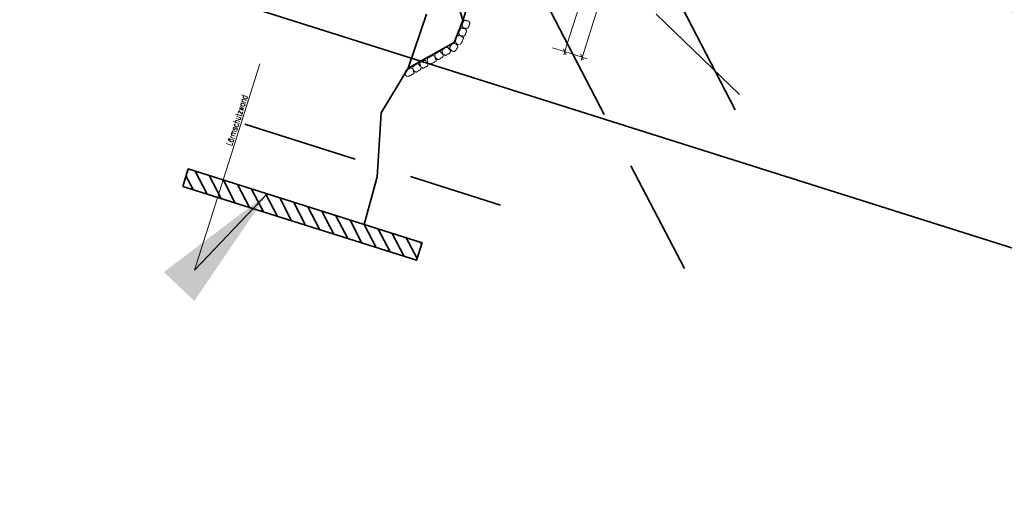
# Model space of a CAD drawing. Header units: metres. Extents: x -11 to 3521450, y 0 to 5943726.
# Tile 82 of 97: x 3521385 to 3521412, y 5943324 to 5943337. Entities that reach past the tile are written whole.
import ezdxf

# ---------------------------------------------------------------- set-up
doc = ezdxf.new("R2010")
doc.units = ezdxf.units.M
doc.header["$PDMODE"] = 35
doc.header["$PDSIZE"] = 0.1
for name, pattern in [('AUSGEZOGEN', [2, 1, 1]), ('STRICHPUNKT2_2', [6.35, 3.175, -1.5875, 0, -1.5875]), ('Verdeckt2', [4.7625, 3.175, -1.5875]), ('VERDECKT2_2', [2.38125, 1.5875, -0.79375])]:
    doc.linetypes.add(name, pattern=pattern)
for name, color, linetype in [('IB_LIRA_018', 3, 'Continuous'), ('IBJ_Sonstiges', 10, 'Continuous'), ('T__TEXT', 2, 'Continuous'), ('T__VERM', 3, 'Continuous')]:
    doc.layers.add(name, color=color, linetype=linetype)
doc.layers.add('IBJ_Bestand', color=7, linetype='Continuous', true_color=0x898989)
doc.layers.add('IBJ_DB-Grenze', color=3, linetype='Continuous', true_color=0x00ff00)
doc.layers.add('IBJ_Hilfslinien', color=210, linetype='Continuous', plot=False)
doc.styles.add('SIMPLEX8', font='simplexd.shx', dxfattribs={"width": 0.8})
doc.styles.get("Standard").update_dxf_attribs({"font": 'simplex.shx', "width": 0.7})
doc.dimstyles.new('SOFI25$0', dxfattribs={"dimtxt": 2.5, "dimasz": 0.25, "dimexe": 0.18, "dimexo": 0.0625, "dimgap": 0.675, "dimtad": 1, "dimdec": 3, "dimrnd": 0.001, "dimzin": 0, "dimdsep": 46, "dimtxsty": 'Standard', "dimblk1": 'SOF_BEMSTR1', "dimblk2": 'SOF_BEMSTR2', "dimsah": 1, "dimcen": 2.5, "dimse1": 1, "dimse2": 1, "dimclrd": 1, "dimclre": 1, "dimclrt": 1, "dimadec": 0, "dimazin": 0, "dimtfac": 1, "dimtdec": 3, "dimtmove": 0, "dimatfit": 3, "dimfxl": 1, "dimtolj": 1, "dimtzin": 0, "dimlwd": 0, "dimlwe": 0, "dimarcsym": 0})
doc.dimstyles.new('SOFI35$0', dxfattribs={"dimtxt": 3.5, "dimasz": 0.35, "dimexe": 0.18, "dimexo": 0.0625, "dimgap": 0.945, "dimtad": 1, "dimdec": 3, "dimrnd": 0.001, "dimzin": 0, "dimdsep": 46, "dimtxsty": 'Standard', "dimblk1": 'SOF_BEMSTR1', "dimblk2": 'SOF_BEMSTR2', "dimsah": 1, "dimcen": 3.5, "dimse1": 1, "dimse2": 1, "dimclrd": 1, "dimclre": 1, "dimclrt": 2, "dimadec": 0, "dimazin": 0, "dimtfac": 1, "dimtdec": 3, "dimtmove": 0, "dimatfit": 3, "dimfxl": 1, "dimtolj": 1, "dimtzin": 0, "dimlwd": 0, "dimlwe": 0, "dimarcsym": 0})
doc.dimstyles.new('SOFI35$7', dxfattribs={"dimscale": 0, "dimtxt": 3.5, "dimasz": 3.5, "dimexe": 0.18, "dimexo": 0.0625, "dimgap": 0.945, "dimtad": 1, "dimdec": 3, "dimrnd": 0.001, "dimzin": 0, "dimdsep": 46, "dimtxsty": 'Standard', "dimblk1": 'SOF_BEMSTR1', "dimblk2": 'SOF_BEMSTR2', "dimcen": 3.5, "dimse1": 1, "dimse2": 1, "dimclrd": 1, "dimclre": 1, "dimclrt": 2, "dimadec": 0, "dimazin": 0, "dimtfac": 1, "dimtdec": 3, "dimtmove": 0, "dimatfit": 0, "dimfxl": 1, "dimtolj": 1, "dimtzin": 0, "dimlwd": 0, "dimlwe": 0, "dimarcsym": 0})

# ---------------------------------------------------------------- blocks, each defined once
blk = doc.blocks.new('Druckbereich')
at = {"layer": 'IBJ_Hilfslinien', "linetype": 'AUSGEZOGEN', "lineweight": 35}
for p, q in [((82.234, 163.347, 0), (82.232, 174.405, 0)), ((80.733, 167.847, 0), (80.733, 168.347, 0)), ((80.733, 168.347, 0), (83.733, 168.347, 0)), ((83.733, 167.848, 0), (83.733, 168.347, 0))]:
    blk.add_line(p, q, dxfattribs=at)
at = {"layer": 'IBJ_Sonstiges', "color": 7, "linetype": 'Verdeckt2', "lineweight": 35}
for p, q in [((70.733, 157.847, 0), (80.733, 167.847, 0)), ((75.733, 157.847, 0), (80.733, 167.847, 0)), ((80.733, 167.847, 0), (82.233, 167.847, 0)), ((83.733, 167.848, 0), (82.233, 167.847, 0)), ((93.74, 157.847, 0), (83.733, 167.848, 0)), ((88.737, 157.847, 0), (83.733, 167.848, 0))]:
    blk.add_line(p, q, dxfattribs=at)
at = {"layer": 'T__TEXT', "char_height": 0.31023, "style": 'SIMPLEX8'}
for s, insert, attachment_point, rotation in [('{\\H0.5x;1:1}', (78.799, 166.227), 1, 45), ('{\\H0.5x;1:1}', (85.955, 165.892), 3, 315.0166), ('{\\H0.5x;2:1}', (79.492, 165.836), 1, 60), ('{\\H0.5x;2:1}', (85.262, 165.5), 3, 300.0166)]:
    blk.add_mtext_dynamic_manual_height_columns(s, width=7.19212, gutter_width=0.776, heights=[0], dxfattribs=dict(at, insert=insert, attachment_point=attachment_point, rotation=rotation))
blk = doc.blocks.new('A$C2bd612a1')
at = {"layer": 'IBJ_Sonstiges', "rotation": 359.9886756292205}
blk.add_blockref('Druckbereich', (-83.351, -168.328, 0), dxfattribs=at)
blk = doc.blocks.new('A$C9e748f13')
at = {"layer": 'IBJ_Hilfslinien', "linetype": 'Continuous', "lineweight": 35}
for p, q in [((-1.485, -0.28), (-1.485, -0.08)), ((-1.485, -0.08), (1.515, -0.08)), ((1.515, -0.28), (1.515, -0.08))]:
    blk.add_line(p, q, dxfattribs=at)
at = {"layer": 'T__VERM', "linetype": 'AUSGEZOGEN', "lineweight": 35}
blk.add_blockref('A$C2bd612a1', (1.099, -0.282, 0), dxfattribs=at)
blk = doc.blocks.new('A$C938e4b3e')
at = {"layer": 'IBJ_Sonstiges', "color": 2, "linetype": 'Continuous', "lineweight": 35}
blk.add_blockref('A$C9e748f13', (0.85, 0), dxfattribs=at)
blk = doc.blocks.new('Lichtraumprofil GC')
at = {"layer": 'IB_LIRA_018', "color": 252, "linetype": 'STRICHPUNKT2_2'}
blk.add_line((-50.599, -150.869), (-50.561, -143.87, 0), dxfattribs=at)
at = {"layer": 'IB_LIRA_018', "color": 252}
for p, q in [((-51.673, -144.214, 0), (-52.075, -144.511, 0)), ((-50.563, -144.22, 0), (-51.673, -144.214, 0)), ((-50.563, -144.22, 0), (-49.453, -144.225, 0)), ((-49.453, -144.225, 0), (-49.055, -144.528, 0)), ((-52.08, -145.461, 0), (-52.075, -144.511, 0)), ((-51.636, -144.714, 0), (-52.038, -145.012, 0)), ((-50.566, -144.719, 0), (-51.636, -144.714, 0)), ((-50.566, -144.719, 0), (-49.496, -144.725, 0)), ((-49.496, -144.725, 0), (-49.098, -145.027, 0)), ((-49.06, -145.478, 0), (-49.055, -144.528, 0)), ((-52.038, -145.012, 0), (-52.04, -145.462, 0)), ((-49.098, -145.027, 0), (-49.1, -145.477, 0)), ((-52.43, -145.46, 0), (-53.08, -147.306, 0)), ((-50.57, -145.469, 0), (-52.43, -145.46, 0)), ((-50.57, -145.469, 0), (-48.71, -145.479, 0)), ((-48.71, -145.479, 0), (-48.08, -147.333, 0)), ((-53.096, -150.356), (-53.08, -147.306, 0)), ((-48.096, -150.383), (-48.08, -147.333, 0)), ((-51.313, -150.366), (-53.096, -150.356)), ((-51.35, -150.365), (-51.351, -150.538)), ((-51.314, -150.404), (-51.313, -150.366)), ((-51.269, -150.404), (-51.314, -150.404)), ((-51.269, -150.404), (-51.268, -150.366)), ((-49.923, -150.373), (-51.268, -150.366)), ((-49.924, -150.411), (-49.923, -150.373)), ((-49.924, -150.411), (-49.879, -150.411)), ((-49.879, -150.411), (-49.878, -150.373)), ((-49.878, -150.373), (-48.096, -150.383)), ((-49.842, -150.373), (-49.843, -150.546)), ((-51.899, -150.745), (-51.877, -150.535)), ((-51.87, -150.611), (-51.883, -150.592)), ((-51.688, -150.536), (-51.877, -150.535)), ((-51.863, -150.745), (-51.87, -150.611)), ((-51.598, -150.612), (-51.87, -150.611)), ((-51.688, -150.536), (-51.54, -150.512)), ((-51.598, -150.521), (-51.599, -150.746)), ((-51.107, -150.549), (-51.598, -150.612)), ((-51.538, -150.512), (-51.514, -150.512)), ((-51.506, -150.515), (-51.479, -150.548)), ((-51.455, -150.537), (-51.464, -150.548)), ((-51.251, -150.538), (-51.455, -150.537)), ((-51.251, -150.538), (-51.242, -150.549)), ((-51.199, -150.517), (-51.227, -150.549)), ((-51.166, -150.514), (-51.192, -150.513)), ((-51.108, -150.549), (-51.161, -150.515)), ((-51.107, -150.549), (-50.797, -150.581)), ((-50.797, -150.581), (-50.798, -150.751)), ((-50.597, -150.582), (-50.797, -150.581)), ((-50.597, -150.582), (-50.397, -150.583)), ((-50.397, -150.583), (-50.398, -150.753)), ((-50.087, -150.554), (-50.397, -150.583)), ((-50.087, -150.554), (-49.596, -150.623)), ((-50.086, -150.554), (-50.033, -150.521)), ((-50.027, -150.52), (-50.002, -150.52)), ((-49.994, -150.523), (-49.967, -150.556)), ((-49.943, -150.545), (-49.952, -150.556)), ((-49.943, -150.545), (-49.739, -150.546)), ((-49.739, -150.546), (-49.73, -150.557)), ((-49.687, -150.525), (-49.715, -150.557)), ((-49.655, -150.522), (-49.68, -150.521)), ((-49.506, -150.547), (-49.653, -150.522)), ((-49.596, -150.532), (-49.597, -150.757)), ((-49.596, -150.623), (-49.324, -150.624)), ((-49.506, -150.547), (-49.317, -150.548)), ((-49.332, -150.758), (-49.324, -150.624)), ((-49.324, -150.624), (-49.311, -150.606)), ((-49.297, -150.759), (-49.317, -150.548)), ((-50.598, -150.752), (-51.899, -150.745)), ((-50.598, -150.752), (-49.297, -150.759))]:
    blk.add_line(p, q, dxfattribs=at)
at = {"layer": 'IB_LIRA_018', "color": 252, "linetype": 'VERDECKT2_2'}
for p, q in [((-52.281, -146.465, 0), (-51.641, -145.624, 0)), ((-51.641, -145.624, 0), (-50.571, -145.629, 0)), ((-49.501, -145.635, 0), (-50.571, -145.629, 0)), ((-48.869, -146.484, 0), (-49.501, -145.635, 0)), ((-52.439, -146.77, 0), (-52.281, -146.465, 0)), ((-48.715, -146.789, 0), (-48.869, -146.484, 0)), ((-52.439, -146.77, 0), (-52.277, -149.981)), ((-48.715, -146.789, 0), (-48.911, -149.998)), ((-52.277, -149.981), (-52.177, -149.981)), ((-51.87, -150.283), (-52.177, -149.981)), ((-49.32, -150.296), (-49.011, -149.998)), ((-48.911, -149.998), (-49.011, -149.998)), ((-51.431, -150.285), (-51.87, -150.283)), ((-51.268, -150.286), (-49.923, -150.293)), ((-49.76, -150.294), (-49.32, -150.296))]:
    blk.add_line(p, q, dxfattribs=at)
at = {"layer": 'IB_LIRA_018', "color": 252, "linetype": 'Verdeckt2'}
for p, q in [((-52.792, -149.598), (-52.78, -147.308, 0)), ((-52.78, -147.308, 0), (-52.412, -147.31, 0)), ((-48.38, -147.331, 0), (-48.748, -147.329, 0)), ((-48.392, -149.621), (-48.38, -147.331, 0)), ((-53.092, -149.596), (-52.296, -149.6)), ((-48.092, -149.623), (-48.888, -149.618)), ((-51.432, -150.365), (-51.431, -150.285)), ((-51.268, -150.366), (-51.268, -150.286)), ((-49.923, -150.293), (-49.923, -150.373)), ((-49.76, -150.294), (-49.76, -150.374))]:
    blk.add_line(p, q, dxfattribs=at)
at = {"layer": 'IB_LIRA_018', "color": 252}
for points in [[(-51.386, -150.379, 0.078026), (-51.386, -150.38), (-51.387, -150.415, 0.291961), (-51.386, -150.417), (-51.364, -150.428, -0.22882), (-51.362, -150.431, -0.029246), (-51.36, -150.442, -0.014803), (-51.359, -150.455, -0.010518), (-51.359, -150.474, -0.010518), (-51.359, -150.493, -0.014803), (-51.36, -150.507, -0.027896), (-51.362, -150.517, -0.331975), (-51.367, -150.521), (-51.402, -150.525), (-51.424, -150.526, 0.403193), (-51.426, -150.528), (-51.426, -150.535, 0.414214), (-51.424, -150.537), (-51.351, -150.538), (-51.278, -150.538, 0.414214), (-51.276, -150.535), (-51.276, -150.529, 0.403193), (-51.278, -150.526), (-51.3, -150.525), (-51.335, -150.521, -0.331975), (-51.34, -150.517, -0.027896), (-51.341, -150.507, -0.014803), (-51.342, -150.493, -0.010518), (-51.342, -150.474, -0.010518), (-51.342, -150.455, -0.014803), (-51.341, -150.442, -0.029246), (-51.339, -150.431, -0.22882), (-51.336, -150.428), (-51.315, -150.418, 0.291961), (-51.314, -150.416), (-51.314, -150.38, 0.078026), (-51.314, -150.38)], [(-49.878, -150.387, 0.078026), (-49.878, -150.388), (-49.879, -150.423, 0.291961), (-49.877, -150.425), (-49.856, -150.436, -0.22882), (-49.853, -150.439, -0.029246), (-49.852, -150.45, -0.014803), (-49.851, -150.463, -0.010518), (-49.851, -150.482, -0.010518), (-49.851, -150.501, -0.014803), (-49.852, -150.515, -0.027896), (-49.854, -150.525, -0.331975), (-49.858, -150.529), (-49.894, -150.533), (-49.915, -150.534, 0.403193), (-49.918, -150.536), (-49.918, -150.543, 0.414214), (-49.915, -150.545), (-49.843, -150.546), (-49.77, -150.546, 0.414214), (-49.768, -150.543), (-49.767, -150.537, 0.403193), (-49.77, -150.534), (-49.791, -150.533), (-49.827, -150.529, -0.331975), (-49.831, -150.525, -0.027896), (-49.833, -150.515, -0.014803), (-49.834, -150.501, -0.010518), (-49.834, -150.482, -0.010518), (-49.834, -150.463, -0.014803), (-49.832, -150.45, -0.029246), (-49.831, -150.439, -0.22882), (-49.828, -150.436), (-49.807, -150.426, 0.291961), (-49.805, -150.424), (-49.806, -150.388, 0.078026), (-49.806, -150.388)]]:
    blk.add_lwpolyline(points, format="xyb", dxfattribs=at)
for centre, radius, start, end in [((-51.378, -150.382), 0.00834, 123.6153, 160.8051), ((-51.365, -150.394), 0.0259, 111.7788, 134.1015), ((-51.356, -150.416), 0.0503, 99.2357, 111.7788), ((-51.35, -150.452), 0.0869, 90.1644, 99.2357), ((-51.351, -150.452), 0.0869, 80.1573, 89.2285), ((-51.345, -150.416), 0.0503, 67.6141, 80.1573), ((-51.336, -150.394), 0.0259, 45.2915, 67.6141), ((-51.322, -150.382), 0.00834, 18.5878, 55.7777), ((-49.87, -150.39), 0.00834, 123.6153, 160.8051), ((-49.856, -150.402), 0.0259, 111.7788, 134.1015), ((-49.847, -150.424), 0.0503, 99.2357, 111.7788), ((-49.841, -150.46), 0.0869, 90.1644, 99.2357), ((-49.843, -150.46), 0.0869, 80.1573, 89.2285), ((-49.837, -150.424), 0.0503, 67.6141, 80.1573), ((-49.827, -150.402), 0.0259, 45.2915, 67.6141), ((-49.814, -150.39), 0.00834, 18.5878, 55.7777), ((-51.538, -150.522), 0.01, 89.6965, 99.2705), ((-51.514, -150.522), 0.01, 39.7267, 89.6965), ((-51.471, -150.541), 0.01, 219.7267, 319.6662), ((-51.234, -150.543), 0.01, 219.7267, 319.6662), ((-51.192, -150.523), 0.01, 89.6965, 139.6662), ((-51.166, -150.524), 0.01, 57.6911, 89.6965), ((-51.106, -150.546), 0.0025, 237.6911, 264.1689), ((-50.087, -150.552), 0.0025, 275.224, 301.7018), ((-50.027, -150.53), 0.01, 89.6965, 121.7018), ((-50.002, -150.53), 0.01, 39.7267, 89.6965), ((-49.959, -150.549), 0.01, 219.7267, 319.6662), ((-49.722, -150.551), 0.01, 219.7267, 319.6662), ((-49.68, -150.531), 0.01, 89.6965, 139.6662), ((-49.655, -150.532), 0.01, 80.1225, 89.6965)]:
    blk.add_arc(centre, radius, start, end, dxfattribs=at)
at = {"layer": 'T__TEXT', "color": 252, "lineweight": 35, "insert": (-52.06, -142.957, 0), "char_height": 0.175, "attachment_point": 1, "rotation": 359.6963, "style": 'SIMPLEX8'}
blk.add_mtext_dynamic_manual_height_columns('Lichtraumprofil GC nach EBO ', width=4.62807, gutter_width=0.875, heights=[0], dxfattribs=at)
blk = doc.blocks.new('*D92')
at = {"layer": 'Defpoints', "color": 0, "linetype": 'AUSGEZOGEN', "lineweight": 35, "transparency": 16777216}
for p in [(3521395.864, 5943340.652), (3521395.901, 5943340.663), (3521397.143, 5943336.23)]:
    blk.add_point(p, dxfattribs=at)
at = {"layer": 'T__VERM', "color": 1, "linetype": 'AUSGEZOGEN', "lineweight": 35, "transparency": 16777216, "insert": (3521396.448, 5943338.425), "char_height": 0.125, "attachment_point": 5, "rotation": 106.1344}
blk.add_mtext('\\A1;\\A1;1:1.50', dxfattribs=at)
blk = doc.blocks.new('SOF_BEMSTR1')
at = {"color": 0, "linetype": 'ByBlock', "lineweight": -2}
for p, q in [((0, 20), (0, -8.5)), ((3.535, 3.535), (-3.535, -3.535)), ((-5, 0), (5, 0))]:
    blk.add_line(p, q, dxfattribs=at)
blk = doc.blocks.new('SOF_BEMSTR2')
at = {"color": 0, "linetype": 'ByBlock', "lineweight": -2}
for p, q in [((0, -20), (0, 8.5)), ((3.535, 3.535), (-3.535, -3.535)), ((-5, 0), (5, 0))]:
    blk.add_line(p, q, dxfattribs=at)
blk = doc.blocks.new('*D104')
at = {"layer": 'Defpoints', "color": 0, "linetype": 'AUSGEZOGEN', "lineweight": 35, "transparency": 16777216}
for p in [(3521399.14, 5943341.206), (3521397.758, 5943336.923), (3521399.81, 5943336.274)]:
    blk.add_point(p, dxfattribs=at)
at = {"layer": 'T__VERM', "color": 1, "linetype": 'AUSGEZOGEN', "lineweight": 0, "transparency": 16777216}
blk.add_line((3521401.162, 5943340.548), (3521399.815, 5943336.291), dxfattribs=at)
at = {"layer": 'T__VERM', "color": 1, "linetype": 'AUSGEZOGEN', "lineweight": 0, "transparency": 16777216, "xscale": 0.0175, "yscale": 0.0175, "zscale": 0.0175}
for name, p, rotation in [('SOF_BEMSTR1', (3521401.167, 5943340.565), 72.4443742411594), ('SOF_BEMSTR2', (3521399.81, 5943336.274), 252.4443742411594)]:
    blk.add_blockref(name, p, dxfattribs=dict(at, rotation=rotation))
at = {"layer": 'T__VERM', "color": 2, "linetype": 'AUSGEZOGEN', "lineweight": 35, "transparency": 16777216, "insert": (3521400.36, 5943338.46), "char_height": 0.175, "attachment_point": 5, "rotation": 72.4444}
blk.add_mtext('\\A1;\\A1;4.50{\\H.7x;\\S^ ;}', dxfattribs=at)
blk = doc.blocks.new('*D105')
at = {"layer": 'Defpoints', "color": 0, "linetype": 'AUSGEZOGEN', "lineweight": 35, "transparency": 16777216}
for p in [(3521403.292, 5943354.338), (3521397.758, 5943336.923), (3521400.285, 5943336.124)]:
    blk.add_point(p, dxfattribs=at)
at = {"layer": 'T__VERM', "color": 1, "linetype": 'AUSGEZOGEN', "lineweight": 0, "transparency": 16777216}
blk.add_line((3521405.792, 5943353.528), (3521400.291, 5943336.14), dxfattribs=at)
at = {"layer": 'T__VERM', "color": 1, "linetype": 'AUSGEZOGEN', "lineweight": 0, "transparency": 16777216, "xscale": 0.0175, "yscale": 0.0175, "zscale": 0.0175}
for name, p, rotation in [('SOF_BEMSTR1', (3521405.797, 5943353.545), 72.4443742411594), ('SOF_BEMSTR2', (3521400.285, 5943336.124), 252.4443742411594)]:
    blk.add_blockref(name, p, dxfattribs=dict(at, rotation=rotation))
at = {"layer": 'T__VERM', "color": 2, "linetype": 'AUSGEZOGEN', "lineweight": 35, "transparency": 16777216, "insert": (3521402.913, 5943344.875), "char_height": 0.175, "attachment_point": 5, "rotation": 72.4444}
blk.add_mtext('\\A1;\\A1;18.27{\\H.7x;\\S2^ ;}', dxfattribs=at)

msp = doc.modelspace()

# ---------------------------------------------------------------- hatches: boundary and pattern name
at = {"layer": 'IBJ_Sonstiges', "linetype": 'AUSGEZOGEN', "lineweight": 35}
h = msp.add_hatch(dxfattribs=at)
h.set_pattern_fill('ANSI31', color=253, scale=0.09)
h.set_pattern_definition([(117.44437, (3521270.72688, 5943372.35044), (-0.2535913, -0.1316985), [])])
h.paths.add_polyline_path([(3521389.4991, 5943333.0583), (3521389.3483, 5943332.5816), (3521395.7526, 5943330.5555), (3521395.9034, 5943331.0322)])

# ---------------------------------------------------------------- linework, layer by layer
at = {"layer": 'IBJ_Bestand', "linetype": 'AUSGEZOGEN', "lineweight": 35}
msp.add_lwpolyline([(3521394.3139, 5943331.5351), (3521394.6762, 5943332.8389), (3521394.7827, 5943334.6012), (3521395.5258, 5943335.8227), (3521396.0244, 5943337.2991)], dxfattribs=at)
msp.add_lwpolyline([(3521389.3483, 5943332.5816), (3521389.4991, 5943333.0583), (3521395.9034, 5943331.0322), (3521395.7526, 5943330.5555)], close=True, dxfattribs=at)
at = {"layer": 'IBJ_DB-Grenze', "linetype": 'Verdeckt2', "lineweight": 35}
msp.add_line((3521391.0459, 5943334.2855), (3521398.0527, 5943332.0688), dxfattribs=at)
at = {"layer": 'IBJ_Hilfslinien', "linetype": 'AUSGEZOGEN', "lineweight": 35}
msp.add_line((3521271.6658, 5943375.3091), (3521417.0063, 5943329.3283), dxfattribs=at)
at = {"layer": 'IBJ_Sonstiges', "linetype": 'AUSGEZOGEN', "lineweight": 35}
for p, q in [((3521402.5709, 5943354.5978), (3521397.0184, 5943337.1258)), ((3521397.0184, 5943337.1258), (3521396.627, 5943338.4786)), ((3521397.0184, 5943337.1258), (3521396.7784, 5943336.5267)), ((3521396.7784, 5943336.5267), (3521395.5258, 5943335.8227))]:
    msp.add_line(p, q, dxfattribs=at)
at = {"layer": 'IBJ_Sonstiges', "lineweight": 18}
for points in [[(3521396.999, 5943336.9986, 0.1457395), (3521396.9999, 5943336.9825, 0.067168), (3521397.0159, 5943336.9522, 0.1271197), (3521397.0449, 5943336.9278, 0.087675), (3521397.0974, 5943336.9131, 0.0764128), (3521397.1495, 5943336.916, 0.2455), (3521397.1627, 5943336.9269, 0.0066288), (3521397.1725, 5943336.951, -0.0049768), (3521397.1855, 5943336.9832, -0.0023735), (3521397.1978, 5943337.0126, 0.0035161), (3521397.2061, 5943337.0324, 0.1072282), (3521397.2091, 5943337.0494, 0.0673494), (3521397.2044, 5943337.0763, 0.1432538), (3521397.1868, 5943337.1025, 0.128521), (3521397.155, 5943337.1174, 0.0679968), (3521397.1332, 5943337.1184, -0.0962852), (3521397.1178, 5943337.12, -0.0350216), (3521397.1041, 5943337.1252, 0.0324718), (3521397.0894, 5943337.1309, 0.043487), (3521397.0683, 5943337.1356, 0.157016), (3521397.0622, 5943337.1345, 0.1239915), (3521397.0573, 5943337.1301, 0.0289313), (3521397.0433, 5943337.1059, 0.0092719), (3521397.025, 5943337.0683, 0.0107023), (3521397.0105, 5943337.0351, 0.0210705), (3521397.0043, 5943337.0179, 0.0192597)], [(3521396.9086, 5943336.7877, 0.1457395), (3521396.9095, 5943336.7717, 0.067168), (3521396.9255, 5943336.7413, 0.1271197), (3521396.9545, 5943336.7169, 0.087675), (3521397.007, 5943336.7023, 0.0764128), (3521397.0591, 5943336.7051, 0.2455), (3521397.0723, 5943336.716, 0.0066288), (3521397.0821, 5943336.7401, -0.0049768), (3521397.0951, 5943336.7723, -0.0023735), (3521397.1074, 5943336.8017, 0.0035161), (3521397.1157, 5943336.8215, 0.1072282), (3521397.1187, 5943336.8385, 0.0673494), (3521397.114, 5943336.8654, 0.1432538), (3521397.0964, 5943336.8916, 0.128521), (3521397.0646, 5943336.9065, 0.0679968), (3521397.0428, 5943336.9075, -0.0962852), (3521397.0273, 5943336.9091, -0.0350216), (3521397.0137, 5943336.9143, 0.0324718), (3521396.999, 5943336.92, 0.043487), (3521396.9779, 5943336.9247, 0.157016), (3521396.9718, 5943336.9236, 0.1239915), (3521396.9669, 5943336.9192, 0.0289313), (3521396.9529, 5943336.8951, 0.0092719), (3521396.9346, 5943336.8574, 0.0107023), (3521396.9201, 5943336.8242, 0.0210705), (3521396.9139, 5943336.807, 0.0192597)], [(3521396.9826, 5943336.516, -0.0575067), (3521396.9692, 5943336.4977, -0.0354919), (3521396.9425, 5943336.4726, -0.2565651), (3521396.8978, 5943336.4645, -0.1583762), (3521396.8409, 5943336.5065, -0.0812281), (3521396.8157, 5943336.5574, -0.1784124), (3521396.8172, 5943336.5839, -0.0037554), (3521396.8297, 5943336.612, 0.003879), (3521396.8418, 5943336.6393, 0.0026525), (3521396.854, 5943336.6677, -0.003632), (3521396.8629, 5943336.6884, -0.1072282), (3521396.873, 5943336.7024, -0.0673495), (3521396.8955, 5943336.7177, -0.1432538), (3521396.9266, 5943336.7232, -0.128521), (3521396.9594, 5943336.7108, -0.0679969), (3521396.9754, 5943336.6958, 0.0962852), (3521396.9872, 5943336.6858, 0.0350216), (3521397.0005, 5943336.6796, -0.0324718), (3521397.0148, 5943336.673, -0.043487), (3521397.0329, 5943336.6611, -0.1570159), (3521397.0363, 5943336.656, -0.1239915), (3521397.0365, 5943336.6494, -0.0289314), (3521397.0289, 5943336.6225, -0.0092719), (3521397.0114, 5943336.5744, -0.017665), (3521397.0008, 5943336.5497, -0.014107), (3521396.9962, 5943336.5406, -0.005136)], [(3521396.4651, 5943336.3256, 0.1457395), (3521396.4563, 5943336.3121, 0.067168), (3521396.4509, 5943336.2783, 0.1271197), (3521396.4596, 5943336.2414, 0.087675), (3521396.4929, 5943336.1982, 0.0764128), (3521396.5364, 5943336.1694, 0.2455), (3521396.5535, 5943336.1702, 0.0066288), (3521396.5758, 5943336.1837, -0.0049768), (3521396.6054, 5943336.2017, -0.0023735), (3521396.6328, 5943336.2179, 0.0035161), (3521396.6514, 5943336.2288, 0.1072282), (3521396.6639, 5943336.2407, 0.0673494), (3521396.6762, 5943336.265, 0.1432538), (3521396.6778, 5943336.2965, 0.128521), (3521396.6612, 5943336.3275, 0.0679968), (3521396.6443, 5943336.3414, -0.0962852), (3521396.6329, 5943336.3519, -0.0350216), (3521396.6251, 5943336.3642, 0.0324718), (3521396.6167, 5943336.3776, 0.043487), (3521396.6026, 5943336.394, 0.157016), (3521396.5971, 5943336.3967, 0.1239915), (3521396.5905, 5943336.3961, 0.0289313), (3521396.5648, 5943336.3852, 0.0092719), (3521396.5277, 5943336.3659, 0.0107023), (3521396.4962, 5943336.348, 0.0210705), (3521396.4809, 5943336.3379, 0.0192597)], [(3521396.7362, 5943336.4913, -0.1457395), (3521396.7505, 5943336.4986, -0.067168), (3521396.7847, 5943336.5004, -0.1271197), (3521396.8205, 5943336.4879, -0.087675), (3521396.8599, 5943336.4503, -0.0764128), (3521396.884, 5943336.404, -0.2455), (3521396.8814, 5943336.3871, -0.0066288), (3521396.8657, 5943336.3663, 0.0049768), (3521396.8447, 5943336.3388, 0.0023735), (3521396.8257, 5943336.3131, -0.0035161), (3521396.8129, 5943336.2959, -0.1072282), (3521396.7998, 5943336.2846, -0.0673494), (3521396.7743, 5943336.2749, -0.1432538), (3521396.7428, 5943336.2767, -0.128521), (3521396.7138, 5943336.2964, -0.0679968), (3521396.7017, 5943336.3147, 0.0962852), (3521396.6925, 5943336.3271, 0.0350216), (3521396.681, 5943336.3362, -0.0324718), (3521396.6686, 5943336.3459, -0.043487), (3521396.6538, 5943336.3617, -0.157016), (3521396.6516, 5943336.3675, -0.1239915), (3521396.653, 5943336.3739, -0.0289313), (3521396.6665, 5943336.3983, -0.0092719), (3521396.6896, 5943336.4333, -0.0107023), (3521396.7107, 5943336.4627, -0.0210705), (3521396.7223, 5943336.4768, -0.0192597)], [(3521396.1634, 5943335.9486, -0.0575067), (3521396.1418, 5943335.9419, -0.0354919), (3521396.1054, 5943335.9378, -0.2565651), (3521396.0647, 5943335.958, -0.1583762), (3521396.0442, 5943336.0257, -0.0812281), (3521396.0544, 5943336.0815, -0.1784124), (3521396.0715, 5943336.1018, -0.0037554), (3521396.0983, 5943336.1169, 0.003879), (3521396.1243, 5943336.1316, 0.0026525), (3521396.151, 5943336.1471, -0.003632), (3521396.1706, 5943336.1584, -0.1072282), (3521396.187, 5943336.1635, -0.0673495), (3521396.2142, 5943336.1623, -0.1432538), (3521396.2425, 5943336.1481, -0.128521), (3521396.2613, 5943336.1185, -0.0679969), (3521396.2651, 5943336.097, 0.0962852), (3521396.2687, 5943336.0819, 0.0350216), (3521396.2756, 5943336.069, -0.0324718), (3521396.2831, 5943336.0552, -0.043487), (3521396.2905, 5943336.0348, -0.1570159), (3521396.2902, 5943336.0287, -0.1239915), (3521396.2864, 5943336.0232, -0.0289314), (3521396.2643, 5943336.0062, -0.0092719), (3521396.2214, 5943335.9782, -0.017665), (3521396.1982, 5943335.9647, -0.014107), (3521396.189, 5943335.9601, -0.005136)], [(3521396.2665, 5943336.2106, 0.1457395), (3521396.2577, 5943336.1972, 0.067168), (3521396.2524, 5943336.1633, 0.1271197), (3521396.261, 5943336.1264, 0.087675), (3521396.2943, 5943336.0833, 0.0764128), (3521396.3378, 5943336.0544, 0.2455), (3521396.3549, 5943336.0553, 0.0066288), (3521396.3772, 5943336.0687, -0.0049768), (3521396.4068, 5943336.0867, -0.0023735), (3521396.4343, 5943336.1029, 0.0035161), (3521396.4528, 5943336.1139, 0.1072282), (3521396.4654, 5943336.1257, 0.0673494), (3521396.4777, 5943336.15, 0.1432538), (3521396.4792, 5943336.1816, 0.128521), (3521396.4627, 5943336.2125, 0.0679968), (3521396.4458, 5943336.2264, -0.0962852), (3521396.4343, 5943336.2369, -0.0350216), (3521396.4265, 5943336.2492, 0.0324718), (3521396.4182, 5943336.2626, 0.043487), (3521396.404, 5943336.279, 0.157016), (3521396.3985, 5943336.2817, 0.1239915), (3521396.3919, 5943336.2811, 0.0289313), (3521396.3662, 5943336.2702, 0.0092719), (3521396.3291, 5943336.2509, 0.0107023), (3521396.2976, 5943336.233, 0.0210705), (3521396.2823, 5943336.2229, 0.0192597)], [(3521395.5591, 5943335.6077, -0.0575067), (3521395.5374, 5943335.601, -0.0354919), (3521395.501, 5943335.5969, -0.2565651), (3521395.4603, 5943335.6171, -0.1583762), (3521395.4398, 5943335.6848, -0.0812281), (3521395.4501, 5943335.7406, -0.1784124), (3521395.4671, 5943335.7609, -0.0037554), (3521395.494, 5943335.776, 0.003879), (3521395.52, 5943335.7907, 0.0026525), (3521395.5467, 5943335.8062, -0.003632), (3521395.5662, 5943335.8175, -0.1072282), (3521395.5827, 5943335.8226, -0.0673495), (3521395.6099, 5943335.8214, -0.1432538), (3521395.6382, 5943335.8072, -0.128521), (3521395.657, 5943335.7776, -0.0679969), (3521395.6608, 5943335.7561, 0.0962852), (3521395.6644, 5943335.741, 0.0350216), (3521395.6713, 5943335.7281, -0.0324718), (3521395.6788, 5943335.7143, -0.043487), (3521395.6862, 5943335.6939, -0.1570159), (3521395.6858, 5943335.6878, -0.1239915), (3521395.6821, 5943335.6823, -0.0289314), (3521395.6599, 5943335.6653, -0.0092719), (3521395.6171, 5943335.6373, -0.017665), (3521395.5939, 5943335.6238, -0.014107), (3521395.5847, 5943335.6192, -0.005136)], [(3521395.6622, 5943335.8697, 0.1457395), (3521395.6534, 5943335.8563, 0.067168), (3521395.648, 5943335.8224, 0.1271197), (3521395.6567, 5943335.7855, 0.087675), (3521395.69, 5943335.7424, 0.0764128), (3521395.7335, 5943335.7135, 0.2455), (3521395.7506, 5943335.7144, 0.0066288), (3521395.7729, 5943335.7278, -0.0049768), (3521395.8025, 5943335.7458, -0.0023735), (3521395.83, 5943335.762, 0.0035161), (3521395.8485, 5943335.773, 0.1072282), (3521395.8611, 5943335.7848, 0.0673494), (3521395.8733, 5943335.8091, 0.1432538), (3521395.8749, 5943335.8407, 0.128521), (3521395.8583, 5943335.8716, 0.0679968), (3521395.8414, 5943335.8855, -0.0962852), (3521395.83, 5943335.896, -0.0350216), (3521395.8222, 5943335.9083, 0.0324718), (3521395.8138, 5943335.9217, 0.043487), (3521395.7997, 5943335.9381, 0.157016), (3521395.7942, 5943335.9408, 0.1239915), (3521395.7876, 5943335.9402, 0.0289313), (3521395.7619, 5943335.9293, 0.0092719), (3521395.7248, 5943335.91, 0.0107023), (3521395.6933, 5943335.8921, 0.0210705), (3521395.678, 5943335.882, 0.0192597)], [(3521395.9677, 5943336.0363, -0.1457395), (3521395.9838, 5943336.0365, -0.067168), (3521396.0152, 5943336.0227, -0.1271197), (3521396.0416, 5943335.9955, -0.087675), (3521396.0598, 5943335.9441, -0.0764128), (3521396.0606, 5943335.892, -0.2455), (3521396.0507, 5943335.878, -0.0066288), (3521396.0273, 5943335.8666, 0.0049768), (3521395.9962, 5943335.8514, 0.0023735), (3521395.9677, 5943335.837, -0.0035161), (3521395.9484, 5943335.8273, -0.1072282), (3521395.9317, 5943335.8231, -0.0673494), (3521395.9046, 5943335.8259, -0.1432538), (3521395.8772, 5943335.8417, -0.128521), (3521395.8601, 5943335.8723, -0.0679968), (3521395.8576, 5943335.8941, 0.0962852), (3521395.8549, 5943335.9094, 0.0350216), (3521395.8488, 5943335.9226, -0.0324718), (3521395.842, 5943335.9369, -0.043487), (3521395.8359, 5943335.9576, -0.157016), (3521395.8366, 5943335.9637, -0.1239915), (3521395.8406, 5943335.9689, -0.0289313), (3521395.8637, 5943335.9846, -0.0092719), (3521395.9, 5943336.0055, -0.0107023), (3521395.9321, 5943336.0223, -0.0210705), (3521395.9488, 5943336.0297, -0.0192597)]]:
    msp.add_lwpolyline(points, format="xyb", close=True, dxfattribs=at)

# ---------------------------------------------------------------- block references
at = {"layer": 'IBJ_Bestand', "linetype": 'AUSGEZOGEN', "lineweight": 35, "rotation": 72.93280906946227}
msp.add_blockref('Lichtraumprofil GC', (3521287.5782, 5943430.7766, -0.0001), dxfattribs=at)
at = {"layer": 'IBJ_Sonstiges', "linetype": 'AUSGEZOGEN', "lineweight": 35, "rotation": 72.50070068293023}
for p in [(3521397.3986, 5943348.0685, 0), (3521396.0088, 5943343.7136, 0), (3521417.5204, 5943341.7955, -0.0001), (3521416.1416, 5943337.4755, -0.0001)]:
    msp.add_blockref('A$C938e4b3e', p, dxfattribs=at)

# ---------------------------------------------------------------- texts
at = {"layer": 'T__VERM', "color": 2, "linetype": 'AUSGEZOGEN', "lineweight": 35, "insert": (3521390.6987, 5943333.6804), "char_height": 0.175, "attachment_point": 7, "rotation": 72.44437}
msp.add_mtext('\\A1;Lärmschutzwand', dxfattribs=at)

# ---------------------------------------------------------------- dimensions: what is measured, and where the dimension line sits
at = {"layer": 'T__VERM', "linetype": 'AUSGEZOGEN', "lineweight": 35}
for base, p1, text, picture, middle in [((3521400.2854, 5943336.1237), (3521403.292, 5943354.3376), '\\A1;18.27{\\H.7x;\\S2^ ;}', '*D105', (3521402.9127, 5943344.875)), ((3521399.8099, 5943336.2741), (3521399.14, 5943341.2063), '\\A1;4.50{\\H.7x;\\S^ ;}', '*D104', (3521400.3601, 5943338.4602))]:
    dim = msp.add_linear_dim(base=base, p1=p1, p2=(3521397.7581, 5943336.9232), angle=72.44437, text=text, dimstyle='SOFI35$0', dxfattribs=at)
    dim.commit()
    dim.dimension.update_dxf_attribs({"geometry": picture, "text_midpoint": middle})
dim = msp.add_aligned_dim(p1=(3521397.1435, 5943336.2305), p2=(3521395.8644, 5943340.6521), distance=-0.0377, text='\\A1;1:1.50', dimstyle='SOFI25$0', override={"dimsd1": 1, "dimsd2": 1}, dxfattribs=at)
dim.commit()
dim.dimension.update_dxf_attribs({"geometry": '*D92', "text_midpoint": (3521396.4477, 5943338.425)})

# ---------------------------------------------------------------- leaders
at = {"layer": 'T__VERM', "linetype": 'AUSGEZOGEN', "lineweight": 35, "annotation_type": 0, "has_hookline": 1, "hookline_direction": 0, "text_width": 1.4875, "horizontal_direction": (0.301632, 0.953425, 0)}
msp.add_leader([(3521391.6605, 5943332.3745), (3521389.6737, 5943330.2841), (3521390.7294, 5943333.6211)], dimstyle='SOFI35$7', override={"dimscale": 0}, dxfattribs=at)

doc.saveas('drawing.dxf')
